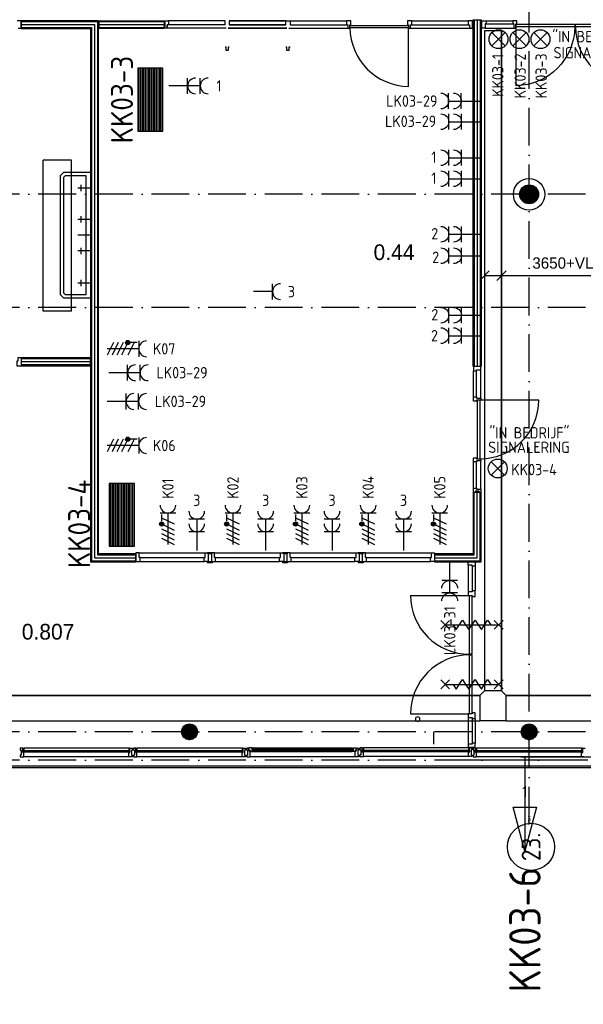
# Model space of a CAD drawing. Header units: millimetres. Extents: x -6587 to 112885, y 244 to 84344.
# Tile 34 of 47: x 57993 to 66955, y 37684 to 53347. Entities that reach past the tile are written whole.
import ezdxf
from ezdxf.enums import TextEntityAlignment as Align

# ---------------------------------------------------------------- set-up
doc = ezdxf.new("R2010")
doc.units = ezdxf.units.MM
doc.header["$LTSCALE"] = 100
doc.linetypes.add('B0801', pattern=[62.5, 31.25, -6.25, 6.25, -6.25, 6.25, -6.25])
doc.linetypes.add('DASHDOT', pattern=[9, 6, -1.5, 0, -1.5])
doc.layers.get('0').update_dxf_attribs({"linetype": 'CONTINUOUS'})
for name, color, linetype in [('AL$7----_STRAMIEN', 1, 'DASHDOT'), ('AL22----_BINNENWAND', 7, 'CONTINUOUS'), ('ALN-----_BLOCKNAAM', 2, 'CONTINUOUS'), ('BOUW', 8, 'CONTINUOUS'), ('EB6220--_ATTRIB', 2, 'CONTINUOUS'), ('EB62203-_ATTRIB', 2, 'CONTINUOUS'), ('EB62205-_ATTRIB', 2, 'CONTINUOUS'), ('EB62208-_ATTRIB', 2, 'CONTINUOUS'), ('EB63103-_ATTRIB', 2, 'CONTINUOUS'), ('EB6331--_ATTRIB', 2, 'CONTINUOUS'), ('EL6220--_KRACHT', 2, 'CONTINUOUS'), ('EL622005_KSTSCH', 6, 'B0801'), ('EL62203-_KRACHT-WCD230', 3, 'CONTINUOUS'), ('EL62205-_KRACHT-KAST', 3, 'CONTINUOUS'), ('EL62208-_KRACHT-WCD400', 3, 'CONTINUOUS'), ('EL63103-_LICHT-WCD230V', 3, 'CONTINUOUS'), ('EL6331--_BELET230V', 3, 'CONTINUOUS'), ('KABELGOOT', 8, 'CONTINUOUS')]:
    doc.layers.add(name, color=color, linetype=linetype)
doc.styles.add('1_8', font='iso', dxfattribs={"width": 0.7, "height": 1.8})
doc.styles.add('3_5', font='iso', dxfattribs={"height": 3.5})
doc.styles.add('BURO-018', font='BUROFONT.shx', dxfattribs={"height": 180})
doc.styles.add('BURO-025', font='BUROFONT.shx', dxfattribs={"height": 250})
doc.styles.add('NORATT', font='isocp.shx')
doc.styles.get("Standard").update_dxf_attribs({"font": 'iso.shx'})

# ---------------------------------------------------------------- blocks, each defined once
blk = doc.blocks.new('ES111261')
for p, q in [((-5, 1.75), (5, 1.75)), ((-5, 1.5), (5, 1.5)), ((-5, 1.25), (5, 1.25)), ((-5, 1), (5, 1)), ((-5, 0.75), (5, 0.75)), ((-5, 0.5), (5, 0.5)), ((-5, 0.25), (5, 0.25)), ((-5, 0), (5, 0)), ((-5, -0.25), (5, -0.25)), ((-5, -0.5), (5, -0.5)), ((-5, -0.75), (5, -0.75)), ((-5, -1), (5, -1)), ((-5, -1.25), (5, -1.25)), ((-5, -1.5), (5, -1.5)), ((-5, -1.75), (5, -1.75)), ((-5, -2), (5, -2))]:
    blk.add_line(p, q)
blk.add_lwpolyline([(-5, -2), (5, -2), (5, 2), (-5, 2)], close=True)
for tag, height, style, flags, p in [('GROEPI', 1.8, '1_8', 9, (0, 9.5)), ('GROEP', 1.8, '1_8', 8, (0, 7.5)), ('CODE', 3.5, '3_5', 8, (0, 4.5)), ('M_CODE', 1.8, '1_8', 9, (0, 0)), ('KAST', 1.8, '1_8', 9, (0, -3.5)), ('VERMOGEN', 1.8, '1_8', 9, (0, -5.5)), ('DOEL', 1.8, '1_8', 9, (0, -7.5)), ('VERMOGENI', 1.8, '1_8', 9, (0, -9.5)), ('DOELI', 1.8, '1_8', 9, (0, -11.5))]:
    blk.add_attdef(tag, text='', height=height, dxfattribs=dict(style=style, flags=flags)).set_placement(p, align=Align.MIDDLE_CENTER)
at = {"style": '1_8', "flags": 9}
blk.add_attdef('RUIMTE', text='', height=1.8, dxfattribs=at).set_placement((0, -9.5), align=Align.MIDDLE)
blk = doc.blocks.new('ES3W2A')
at = {"ltscale": 0.5}
for p, q in [((1.25, 2), (-1.25, 2)), ((0, 2), (0, -3)), ((1.25, 0), (-1.25, 0))]:
    blk.add_line(p, q, dxfattribs=at)
for centre in [(0, 3.25), (0, 1.25)]:
    blk.add_arc(centre, 1.25, 180, 0, dxfattribs=at)
at = {"ltscale": 0.5, "style": '1_8'}
for tag, flags, p in [('VERMOGEN', 9, (-2.5, 5)), ('GROEP', 8, (0, 5)), ('SCHAK', 8, (2.5, 5)), ('GELIJK', 9, (5, 5)), ('KAST', 9, (7, 5)), ('TAL', 8, (2.5, 5))]:
    blk.add_attdef(tag, text='', height=1.8, rotation=90, dxfattribs=dict(at, flags=flags)).set_placement(p, align=Align.MIDDLE_CENTER)
at = {"ltscale": 0.5, "style": '1_8', "width": 0.7, "flags": 8}
blk.add_attdef('DOEL', text='', height=1.8, rotation=90, dxfattribs=at).set_placement((-2.5, 5), align=Align.MIDDLE_LEFT)
at = {"ltscale": 0.5, "style": '1_8', "flags": 9}
blk.add_attdef('M_CODE', text='', height=1.8, dxfattribs=at).set_placement((0, 0), align=Align.MIDDLE_CENTER)
blk = doc.blocks.new('ES081001')
for p, q in [((1.06, -1.06), (-1.06, 1.06)), ((-1.06, -1.06), (1.06, 1.06))]:
    blk.add_line(p, q)
blk.add_circle((0, 0), 1.5)
at = {"color": 2, "style": '1_8', "flags": 8}
for tag, p in [('NUMMER', (0, 5.5)), ('CODE', (0, 3))]:
    blk.add_attdef(tag, text='', height=1.8, dxfattribs=at).set_placement(p, align=Align.MIDDLE)
at = {"style": '1_8', "flags": 8}
blk.add_attdef('M_CODE', text='', height=1.8, dxfattribs=at).set_placement((0, 0), align=Align.MIDDLE_CENTER)
blk = doc.blocks.new('ES2W4A')
at = {"color": 0, "ltscale": 0.5}
for p, q in [((-1.25, 2), (1.25, 2)), ((0, 2), (0, -3))]:
    blk.add_line(p, q, dxfattribs=at)
at = {"color": 0}
for p, q in [((-1.25, 2), (1.25, 2)), ((0, 2), (0, -3))]:
    blk.add_line(p, q, dxfattribs=at)
at = {"color": 1, "ltscale": 0.5}
for p, q in [((-1, 1.75), (-1, 0.75)), ((-1.2, -0.02), (-1.2, 0.52)), ((-1.07, -0.08), (-1.07, 0.58)), ((-1, 1.25), (1, 0.25)), ((-1, 0.25), (1, -0.75)), ((-0.93, -0.08), (-0.93, 0.58)), ((-0.8, -0.02), (-0.8, 0.52)), ((-1, -0.5), (1, -1.5)), ((-1, -1.25), (1, -2.25)), ((-1, -2), (1, -3))]:
    blk.add_line(p, q, dxfattribs=at)
at = {"color": 1}
for p, q in [((-1, 1.75), (-1, 0.75)), ((-1.2, -0.02), (-1.2, 0.52)), ((-1.07, -0.08), (-1.07, 0.58)), ((-1, 1.25), (1, 0.25)), ((-1, 0.25), (1, -0.75)), ((-0.93, -0.08), (-0.93, 0.58)), ((-0.8, -0.02), (-0.8, 0.52)), ((-1, -0.5), (1, -1.5)), ((-1, -1.25), (1, -2.25)), ((-1, -2), (1, -3))]:
    blk.add_line(p, q, dxfattribs=at)
at = {"color": 1, "ltscale": 0.5}
blk.add_circle((-1, 0.25), 0.333, dxfattribs=at)
at = {"color": 1}
blk.add_circle((-1, 0.25), 0.333, dxfattribs=at)
at = {"color": 0, "ltscale": 0.5}
blk.add_arc((0, 3.25), 1.25, 180, 0, dxfattribs=at)
at = {"color": 0}
blk.add_arc((0, 3.25), 1.25, 180, 0, dxfattribs=at)
at = {"ltscale": 0.5, "style": 'NORATT'}
for tag, flags, p in [('VERMOGEN', 9, (-3.75, 4.25)), ('GROEP', 8, (1.25, 4.25)), ('DOEL', 8, (-1.25, 4.25)), ('KAST', 9, (3.75, 4.25)), ('TAL', 8, (-3.75, 4.25))]:
    blk.add_attdef(tag, text='', height=1.8, rotation=90, dxfattribs=dict(at, flags=flags)).set_placement(p, align=Align.MIDDLE_LEFT)
at = {"style": '1_8'}
for tag, flags, p in [('VERMOGEN', 9, (-3.75, 4.25)), ('GROEP', 8, (1.25, 4.25)), ('DOEL', 8, (-1.25, 4.25)), ('KAST', 9, (3.75, 4.25)), ('TAL', 8, (-3.75, 4.25))]:
    blk.add_attdef(tag, text='', height=1.8, rotation=90, dxfattribs=dict(at, flags=flags)).set_placement(p, align=Align.MIDDLE_LEFT)
at = {"color": 0, "ltscale": 0.5, "style": 'NORATT', "width": 0.7, "flags": 8}
blk.add_attdef('SCHAK', text='', height=1.8, rotation=90, dxfattribs=at).set_placement((3.75, 4.25), align=Align.MIDDLE_LEFT)
at = {"color": 0, "style": '1_8', "width": 0.7, "flags": 8}
blk.add_attdef('SCHAK', text='', height=1.8, rotation=90, dxfattribs=at).set_placement((3.75, 4.25), align=Align.MIDDLE_LEFT)
at = {"ltscale": 0.5, "style": 'NORATT', "flags": 9}
blk.add_attdef('GELIJK', text='', height=1.8, rotation=90, dxfattribs=at).set_placement((5, 5), align=Align.MIDDLE_CENTER)
at = {"style": '1_8', "flags": 9}
blk.add_attdef('GELIJK', text='', height=1.8, rotation=90, dxfattribs=at).set_placement((5, 5), align=Align.MIDDLE_CENTER)
at = {"ltscale": 0.5, "style": 'NORATT', "flags": 9}
blk.add_attdef('M_CODE', text='', height=1.8, dxfattribs=at).set_placement((0, 0), align=Align.MIDDLE_CENTER)
at = {"style": '1_8', "flags": 9}
blk.add_attdef('M_CODE', text='', height=1.8, dxfattribs=at).set_placement((0, 0), align=Align.MIDDLE_CENTER)
blk = doc.blocks.new('ES3W1A')
for p, q in [((1.25, 0), (-1.25, 0)), ((0, 0), (0, -3))]:
    blk.add_line(p, q)
blk.add_arc((0, 1.25), 1.25, 180, 0)
at = {"style": '1_8'}
for tag, flags, p in [('VERMOGEN', 9, (-2.5, 3)), ('GROEP', 8, (0, 3)), ('SCHAK', 8, (2.5, 3)), ('GELIJK', 9, (5, 3)), ('TAL', 8, (2.5, 3)), ('KAST', 9, (7, 3))]:
    blk.add_attdef(tag, text='', height=1.8, rotation=90, dxfattribs=dict(at, flags=flags)).set_placement(p, align=Align.MIDDLE_CENTER)
at = {"style": '1_8', "width": 0.7, "flags": 8}
blk.add_attdef('DOEL', text='', height=1.8, rotation=90, dxfattribs=at).set_placement((-2.5, 3), align=Align.MIDDLE_LEFT)
at = {"style": '1_8', "flags": 9}
blk.add_attdef('M_CODE', text='', height=1.8, dxfattribs=at).set_placement((0, 0), align=Align.MIDDLE_CENTER)
blk = doc.blocks.new('1011')
at = {"layer": 'AL$7----_STRAMIEN', "color": 7, "linetype": 'Continuous'}
blk.add_circle((-750, 0), 750, dxfattribs=at)
at = {"layer": 'AL$7----_STRAMIEN', "color": 3, "linetype": 'Continuous'}
blk.add_attdef('STR-NAAM', text='', height=600, rotation=360, dxfattribs=at).set_placement((-750, 0), align=Align.MIDDLE)
at = {"layer": 'ALN-----_BLOCKNAAM', "linetype": 'Continuous'}
blk.add_text('1011', height=100, dxfattribs=at).set_placement((0, 0))
blk = doc.blocks.new('BU11467H01')
at = {"linetype": 'Continuous'}
blk.add_lwpolyline([(0, 114), (67, 114), (67, 67), (50, 67), (50, 0), (0, 0)], close=True, dxfattribs=at)
blk = doc.blocks.new('BU11467H02')
at = {"linetype": 'Continuous'}
blk.add_lwpolyline([(33.5, 114), (-33.5, 114), (-33.5, 67), (-16.5, 67), (-16.5, 0), (16.5, 0), (16.5, 67), (33.5, 67)], close=True, dxfattribs=at)

msp = doc.modelspace()

# ---------------------------------------------------------------- hatches: boundary and pattern name
at = {"layer": 'BOUW'}
h = msp.add_hatch(dxfattribs=at)
h.set_pattern_fill('GEWPBET', color=256, scale=100, angle=90, style=0)
h.set_pattern_definition([(90, (66093.015, 50568.749), (-20, 1e-15), [])])
edge = h.paths.add_edge_path()
edge.add_arc((66093, 50569), 150, 0, 360)

# ---------------------------------------------------------------- linework, layer by layer
at = {"layer": 'AL$7----_STRAMIEN', "color": 1}
for p, q in [((66093, 40543), (66093, 77759)), ((93993, 50569), (4198, 50569)), ((93993, 50569), (66604, 50569)), ((93993, 48769), (4198, 48769)), ((93993, 42019), (4580, 42019)), ((93993, 41569), (4198, 41569))]:
    msp.add_line(p, q, dxfattribs=at)
at = {"layer": 'AL22----_BINNENWAND', "color": 8, "linetype": 'Continuous'}
for p, q in [((58818, 51112), (58368, 51112)), ((58368, 48712), (58368, 51112)), ((58818, 48712), (58818, 51112)), ((58818, 48712), (58368, 48712))]:
    msp.add_line(p, q, dxfattribs=at)
at = {"layer": 'BOUW'}
for p, q in [((58017, 53326), (57950, 53326)), ((58017, 53212), (58017, 53326)), ((60290, 53326), (60357, 53326)), ((60290, 53304), (60290, 53326)), ((60306, 53304), (60290, 53304)), ((60306, 53237), (60306, 53304)), ((60340, 53263), (60340, 53212)), ((60357, 53263), (60340, 53263)), ((60340, 53212), (60340, 53263)), ((60357, 53326), (60357, 53263)), ((61258, 53326), (60357, 53326)), ((61258, 53263), (60357, 53263)), ((61258, 53263), (61258, 53326)), ((61325, 53326), (62225, 53326)), ((62225, 53326), (61325, 53326)), ((61325, 53326), (62225, 53326)), ((62225, 53326), (61325, 53326)), ((61325, 53326), (61325, 53263)), ((61325, 53263), (62225, 53263)), ((62225, 53263), (61325, 53263)), ((62225, 53326), (62292, 53326)), ((62225, 53263), (62225, 53326)), ((62292, 53326), (63192, 53326)), ((62292, 53326), (62292, 53263)), ((62292, 53263), (63192, 53263)), ((63192, 53326), (63192, 53263)), ((63259, 53326), (63192, 53326)), ((63192, 53263), (63209, 53263)), ((63209, 53263), (63209, 53212)), ((63242, 53263), (63259, 53263)), ((63242, 53212), (63242, 53263)), ((63244, 53257), (64174, 53257)), ((63244, 53216), (63244, 53257)), ((63259, 53263), (63259, 53326)), ((64159, 53326), (64159, 53263)), ((64226, 53326), (64159, 53326)), ((64159, 53263), (64176, 53263)), ((64174, 53257), (64174, 53216)), ((64176, 53263), (64176, 53212)), ((64209, 53263), (64226, 53263)), ((64209, 53212), (64209, 53263)), ((64226, 53263), (64226, 53326)), ((64226, 53326), (65126, 53326)), ((64226, 53263), (65126, 53263)), ((65410, 53326), (65833, 53326)), ((65410, 53279), (65833, 53279)), ((57967, 53212), (58017, 53212)), ((60290, 53237), (60306, 53237)), ((60290, 53212), (60290, 53237)), ((60340, 53212), (60290, 53212)), ((61275, 53212), (60340, 53212)), ((61308, 53212), (62242, 53212)), ((62242, 53212), (61308, 53212)), ((62275, 53212), (63209, 53212)), ((63209, 53212), (63242, 53212)), ((64174, 53216), (63244, 53216)), ((64174, 52286), (64174, 53216)), ((64176, 53212), (64209, 53212)), ((64209, 53212), (65143, 53212)), ((65393, 53212), (65850, 53212)), ((61275, 52909), (61258, 52909)), ((61275, 52858), (61275, 52909)), ((61308, 52858), (61275, 52858)), ((61308, 52909), (61308, 52858)), ((61325, 52909), (61308, 52909)), ((62242, 52909), (62225, 52909)), ((62242, 52858), (62242, 52909)), ((62275, 52858), (62242, 52858)), ((62275, 52909), (62275, 52858)), ((62292, 52909), (62275, 52909)), ((65325, 47329), (65325, 47779)), ((65211, 47346), (65211, 47762)), ((65258, 47346), (65258, 47762)), ((65211, 45895), (65211, 46312)), ((65258, 45895), (65258, 46312)), ((65325, 45878), (65325, 46329)), ((60941, 44868), (60991, 44868)), ((60941, 44792), (60941, 44868)), ((60991, 44868), (60991, 44729)), ((61091, 44868), (61041, 44868)), ((61041, 44868), (61041, 44729)), ((61091, 44868), (62141, 44868)), ((61091, 44792), (61091, 44868)), ((62141, 44868), (62191, 44868)), ((62141, 44792), (62141, 44868)), ((62191, 44868), (62191, 44729)), ((60924, 44792), (60941, 44792)), ((60924, 44729), (60924, 44792)), ((60991, 44729), (60924, 44729)), ((61041, 44729), (61108, 44729)), ((61108, 44792), (61091, 44792)), ((61108, 44792), (62124, 44792)), ((61108, 44729), (61108, 44792)), ((61108, 44729), (62124, 44729)), ((62124, 44792), (62141, 44792)), ((62124, 44729), (62124, 44792)), ((62191, 44729), (62124, 44729)), ((64209, 44187), (65143, 44187)), ((65143, 42306), (65143, 43241)), ((65143, 43241), (65184, 43241)), ((65184, 43241), (65184, 42306)), ((64209, 42307), (65143, 42307)), ((65123, 42304), (65123, 42248)), ((65190, 42304), (65123, 42304)), ((65184, 42306), (65143, 42306)), ((65190, 42321), (65190, 42304)), ((65237, 42321), (65190, 42321)), ((65237, 42231), (65237, 42321)), ((60646, 42134), (60740, 42134)), ((65123, 42248), (65123, 41822)), ((65123, 42248), (65190, 42248)), ((65190, 42248), (65190, 42231)), ((65190, 42231), (65190, 41839)), ((65190, 42231), (65237, 42231)), ((65237, 42231), (65237, 41839)), ((66046, 42134), (66140, 42134)), ((60568, 42014), (60818, 42014)), ((60569, 42034), (60817, 42034)), ((60570, 41994), (60815, 41994)), ((60573, 42054), (60813, 42054)), ((60581, 42074), (60805, 42074)), ((60593, 42094), (60792, 42094)), ((60612, 42114), (60773, 42114)), ((64579, 41820), (64579, 42020)), ((65968, 42014), (66218, 42014)), ((65969, 42034), (66217, 42034)), ((65970, 41994), (66215, 41994)), ((65973, 42054), (66213, 42054)), ((65981, 42074), (66205, 42074)), ((65993, 42094), (66192, 42094)), ((66012, 42114), (66173, 42114)), ((60576, 41974), (60810, 41974)), ((60586, 41954), (60800, 41954)), ((60601, 41934), (60785, 41934)), ((60624, 41914), (60762, 41914)), ((60680, 41894), (60706, 41894)), ((65976, 41974), (66210, 41974)), ((65986, 41954), (66200, 41954)), ((66001, 41934), (66185, 41934)), ((66024, 41914), (66162, 41914)), ((66080, 41894), (66106, 41894)), ((58002, 41759), (58002, 41753)), ((58041, 41759), (58002, 41759)), ((58002, 41753), (58002, 41739)), ((58002, 41739), (58002, 41729)), ((58002, 41739), (58002, 41739)), ((58002, 41729), (58016, 41729)), ((58016, 41729), (58016, 41649)), ((58041, 41692), (58041, 41759)), ((58041, 41754), (58046, 41754)), ((58041, 41722), (58041, 41754)), ((58058, 41722), (58041, 41722)), ((58058, 41692), (58041, 41692)), ((58043, 41720), (59743, 41720)), ((58043, 41694), (58043, 41720)), ((59743, 41694), (58043, 41694)), ((58046, 41759), (58058, 41759)), ((58046, 41754), (58046, 41759)), ((59728, 41759), (58058, 41759)), ((58058, 41759), (58058, 41722)), ((58058, 41639), (58058, 41692)), ((59728, 41759), (59728, 41722)), ((59740, 41759), (59728, 41759)), ((59728, 41722), (59745, 41722)), ((59728, 41692), (59745, 41692)), ((59728, 41639), (59728, 41692)), ((59740, 41754), (59740, 41759)), ((59745, 41754), (59740, 41754)), ((59743, 41720), (59743, 41694)), ((59745, 41692), (59745, 41759)), ((59745, 41759), (59784, 41759)), ((59745, 41722), (59745, 41754)), ((59770, 41729), (59770, 41649)), ((59784, 41729), (59770, 41729)), ((59784, 41759), (59784, 41753)), ((59784, 41753), (59784, 41739)), ((59784, 41739), (59784, 41729)), ((59784, 41739), (59784, 41739)), ((59802, 41759), (59802, 41753)), ((59841, 41759), (59802, 41759)), ((59802, 41753), (59802, 41739)), ((59802, 41739), (59802, 41729)), ((59802, 41739), (59802, 41739)), ((59802, 41729), (59816, 41729)), ((59816, 41729), (59816, 41649)), ((59841, 41692), (59841, 41759)), ((59841, 41754), (59846, 41754)), ((59841, 41722), (59841, 41754)), ((59858, 41722), (59841, 41722)), ((59858, 41692), (59841, 41692)), ((59843, 41720), (61543, 41720)), ((59843, 41694), (59843, 41720)), ((61543, 41694), (59843, 41694)), ((59846, 41759), (59858, 41759)), ((59846, 41754), (59846, 41759)), ((61528, 41759), (59858, 41759)), ((59858, 41759), (59858, 41722)), ((59858, 41639), (59858, 41692)), ((61528, 41759), (61528, 41722)), ((61540, 41759), (61528, 41759)), ((61528, 41722), (61545, 41722)), ((61528, 41692), (61545, 41692)), ((61528, 41639), (61528, 41692)), ((61540, 41754), (61540, 41759)), ((61545, 41754), (61540, 41754)), ((61543, 41720), (61543, 41694)), ((61545, 41692), (61545, 41759)), ((61545, 41759), (61584, 41759)), ((61545, 41722), (61545, 41754)), ((61570, 41729), (61570, 41649)), ((61584, 41729), (61570, 41729)), ((61584, 41759), (61584, 41753)), ((61584, 41753), (61584, 41739)), ((61584, 41739), (61584, 41729)), ((61584, 41739), (61584, 41739)), ((61635, 41759), (61602, 41759)), ((61602, 41759), (61602, 41729)), ((61602, 41729), (61616, 41729)), ((61616, 41729), (61616, 41649)), ((61635, 41723), (61635, 41759)), ((61649, 41723), (61635, 41723)), ((61638, 41758), (61638, 41728)), ((61645, 41758), (61638, 41758)), ((61638, 41728), (61661, 41728)), ((61648, 41762), (61645, 41758)), ((61690, 41762), (61648, 41762)), ((61649, 41708), (61649, 41723)), ((61658, 41708), (61649, 41708)), ((61653, 41723), (61653, 41708)), ((61661, 41723), (61653, 41723)), ((61653, 41708), (61658, 41708)), ((61658, 41708), (61705, 41708)), ((61658, 41620), (61658, 41708)), ((61661, 41728), (61661, 41723)), ((61690, 41721), (61690, 41762)), ((61707, 41760), (61690, 41760)), ((61690, 41760), (61690, 41746)), ((61690, 41746), (61707, 41746)), ((61707, 41721), (61690, 41721)), ((61692, 41744), (63294, 41744)), ((61692, 41723), (61692, 41744)), ((63294, 41723), (61692, 41723)), ((61705, 41762), (63281, 41762)), ((61705, 41708), (61707, 41721)), ((61705, 41708), (63281, 41708)), ((61707, 41746), (61707, 41760)), ((62369, 41746), (62369, 41760)), ((62369, 41760), (62386, 41760)), ((62386, 41746), (62369, 41746)), ((62371, 41708), (62369, 41721)), ((62369, 41721), (62386, 41721)), ((62384, 41744), (62384, 41723)), ((62386, 41721), (62386, 41762)), ((62386, 41760), (62386, 41746)), ((63279, 41760), (63296, 41760)), ((63279, 41746), (63279, 41760)), ((63296, 41746), (63279, 41746)), ((63279, 41721), (63296, 41721)), ((63281, 41708), (63279, 41721)), ((63328, 41708), (63281, 41708)), ((63294, 41744), (63294, 41723)), ((63296, 41762), (63338, 41762)), ((63296, 41721), (63296, 41762)), ((63296, 41760), (63296, 41746)), ((63325, 41728), (63325, 41723)), ((63348, 41728), (63325, 41728)), ((63325, 41723), (63333, 41723)), ((63333, 41708), (63328, 41708)), ((63328, 41708), (63337, 41708)), ((63328, 41620), (63328, 41708)), ((63333, 41723), (63333, 41708)), ((63337, 41723), (63351, 41723)), ((63337, 41708), (63337, 41723)), ((63338, 41762), (63341, 41758)), ((63341, 41758), (63348, 41758)), ((63348, 41758), (63348, 41728)), ((63351, 41759), (63384, 41759)), ((63351, 41723), (63351, 41759)), ((63370, 41729), (63370, 41649)), ((63384, 41729), (63370, 41729)), ((63384, 41759), (63384, 41729)), ((63402, 41764), (63402, 41758)), ((63441, 41764), (63402, 41764)), ((63402, 41758), (63402, 41744)), ((63402, 41744), (63402, 41734)), ((63402, 41744), (63402, 41744)), ((63402, 41734), (63416, 41734)), ((63416, 41734), (63416, 41654)), ((63441, 41697), (63441, 41764)), ((63441, 41759), (63446, 41759)), ((63441, 41727), (63441, 41759)), ((63458, 41727), (63441, 41727)), ((63458, 41697), (63441, 41697)), ((63443, 41725), (65143, 41725)), ((63443, 41699), (63443, 41725)), ((65143, 41699), (63443, 41699)), ((63446, 41764), (63458, 41764)), ((63446, 41759), (63446, 41764)), ((65128, 41764), (63458, 41764)), ((63458, 41764), (63458, 41727)), ((63458, 41644), (63458, 41697)), ((65128, 41764), (65128, 41727)), ((65140, 41764), (65128, 41764)), ((65128, 41727), (65145, 41727)), ((65128, 41697), (65145, 41697)), ((65128, 41644), (65128, 41697)), ((65140, 41759), (65140, 41764)), ((65145, 41759), (65140, 41759)), ((65143, 41725), (65143, 41699)), ((65145, 41697), (65145, 41764)), ((65145, 41764), (65184, 41764)), ((65145, 41727), (65145, 41759)), ((65170, 41734), (65170, 41654)), ((65184, 41734), (65170, 41734)), ((65184, 41764), (65184, 41758)), ((65184, 41758), (65184, 41744)), ((65184, 41744), (65184, 41734)), ((65184, 41744), (65184, 41744)), ((65202, 41759), (65202, 41753)), ((65241, 41759), (65202, 41759)), ((65202, 41753), (65202, 41739)), ((65202, 41739), (65202, 41729)), ((65202, 41739), (65202, 41739)), ((65202, 41729), (65216, 41729)), ((65216, 41729), (65216, 41649)), ((65241, 41692), (65241, 41759)), ((65241, 41754), (65246, 41754)), ((65241, 41722), (65241, 41754)), ((65258, 41722), (65241, 41722)), ((65258, 41692), (65241, 41692)), ((65243, 41720), (66943, 41720)), ((65243, 41694), (65243, 41720)), ((66943, 41694), (65243, 41694)), ((65246, 41759), (65258, 41759)), ((65246, 41754), (65246, 41759)), ((66928, 41759), (65258, 41759)), ((65258, 41759), (65258, 41722)), ((65258, 41639), (65258, 41692)), ((66928, 41759), (66928, 41722)), ((66940, 41759), (66928, 41759)), ((66928, 41722), (66945, 41722)), ((66928, 41692), (66945, 41692)), ((66928, 41639), (66928, 41692)), ((66940, 41754), (66940, 41759)), ((66945, 41754), (66940, 41754)), ((66943, 41720), (66943, 41694)), ((66945, 41692), (66945, 41759)), ((66945, 41759), (66984, 41759)), ((66945, 41722), (66945, 41754)), ((58002, 41649), (58002, 41640)), ((58016, 41649), (58002, 41649)), ((58002, 41640), (58002, 41626)), ((58002, 41640), (58002, 41640)), ((58002, 41626), (58002, 41620)), ((58002, 41620), (58021, 41620)), ((58021, 41620), (58058, 41620)), ((58058, 41631), (58058, 41639)), ((58058, 41627), (58058, 41631)), ((58058, 41620), (58058, 41627)), ((59728, 41620), (58058, 41620)), ((59728, 41631), (59728, 41639)), ((59728, 41627), (59728, 41631)), ((59728, 41620), (59728, 41627)), ((59765, 41620), (59728, 41620)), ((59784, 41620), (59765, 41620)), ((59770, 41649), (59784, 41649)), ((59784, 41649), (59784, 41639)), ((59784, 41639), (59784, 41626)), ((59784, 41639), (59784, 41639)), ((59784, 41626), (59784, 41620)), ((59802, 41649), (59802, 41640)), ((59816, 41649), (59802, 41649)), ((59802, 41640), (59802, 41626)), ((59802, 41640), (59802, 41640)), ((59802, 41626), (59802, 41620)), ((59802, 41620), (59821, 41620)), ((59821, 41620), (59858, 41620)), ((59858, 41631), (59858, 41639)), ((59858, 41627), (59858, 41631)), ((59858, 41620), (59858, 41627)), ((61528, 41620), (59858, 41620)), ((61528, 41631), (61528, 41639)), ((61528, 41627), (61528, 41631)), ((61528, 41620), (61528, 41627)), ((61565, 41620), (61528, 41620)), ((61584, 41620), (61565, 41620)), ((61570, 41649), (61584, 41649)), ((61584, 41649), (61584, 41639)), ((61584, 41639), (61584, 41626)), ((61584, 41639), (61584, 41639)), ((61584, 41626), (61584, 41620)), ((61602, 41649), (61602, 41620)), ((61616, 41649), (61602, 41649)), ((61602, 41620), (61658, 41620)), ((63328, 41620), (61658, 41620)), ((63384, 41620), (63328, 41620)), ((63370, 41649), (63384, 41649)), ((63384, 41649), (63384, 41620)), ((63402, 41654), (63402, 41645)), ((63416, 41654), (63402, 41654)), ((63402, 41645), (63402, 41631)), ((63402, 41645), (63402, 41645)), ((63402, 41631), (63402, 41625)), ((63402, 41625), (63421, 41625)), ((63421, 41625), (63458, 41625)), ((63458, 41636), (63458, 41644)), ((63458, 41632), (63458, 41636)), ((63458, 41625), (63458, 41632)), ((65128, 41625), (63458, 41625)), ((65128, 41636), (65128, 41644)), ((65128, 41632), (65128, 41636)), ((65128, 41625), (65128, 41632)), ((65165, 41625), (65128, 41625)), ((67029, 41569), (65152, 41569)), ((65184, 41625), (65165, 41625)), ((65170, 41654), (65184, 41654)), ((65184, 41654), (65184, 41644)), ((65184, 41644), (65184, 41631)), ((65184, 41644), (65184, 41644)), ((65184, 41631), (65184, 41625)), ((65202, 41649), (65202, 41640)), ((65216, 41649), (65202, 41649)), ((65202, 41640), (65202, 41626)), ((65202, 41640), (65202, 41640)), ((65202, 41626), (65202, 41620)), ((65202, 41620), (65221, 41620)), ((65221, 41620), (65258, 41620)), ((65258, 41631), (65258, 41639)), ((65258, 41627), (65258, 41631)), ((65258, 41620), (65258, 41627)), ((66928, 41620), (65258, 41620)), ((66928, 41631), (66928, 41639)), ((66928, 41627), (66928, 41631)), ((66928, 41620), (66928, 41627)), ((66965, 41620), (66928, 41620)), ((49353, 41479), (67573, 41479))]:
    msp.add_line(p, q, dxfattribs=at)
for points in [[(58017, 53206), (59119, 53206), (59119, 44723), (59841, 44723), (59841, 44848), (59244, 44848), (59244, 53331), (58017, 53331)], [(59257, 53331), (60290, 53331), (60290, 53206), (59257, 53206)], [(65330, 53344), (65330, 47829), (65205, 47829), (65205, 53344)], [(65885, 53232), (65885, 53273), (66819, 53273), (66819, 53232)], [(66831, 53232), (66831, 53273), (67766, 53273), (67766, 53232)], [(59119, 47966), (58017, 47966), (58017, 47841), (59119, 47841)], [(64591, 44724), (65330, 44724), (65330, 45828), (65205, 45828), (65205, 44849), (64591, 44849)], [(65237, 44172), (65237, 44262), (65190, 44262), (65190, 44245), (65123, 44245), (65123, 44189), (65190, 44189), (65190, 44172)], [(65143, 44187), (65184, 44187), (65184, 43253), (65143, 43253)], [(65237, 41772), (65237, 41839), (65190, 41839), (65190, 41822), (65123, 41822), (65123, 41772)]]:
    msp.add_lwpolyline(points, close=True, dxfattribs=at)
for points in [[(58017, 53316), (59229, 53316), (59229, 44833), (59841, 44833)], [(58017, 53269), (59182, 53269), (59182, 44786), (59841, 44786)], [(59257, 53316), (60290, 53316)], [(59257, 53269), (60290, 53269)], [(65193, 53212), (65193, 53326), (65126, 53326), (65126, 53263), (65143, 53263), (65143, 53212), (65193, 53212)], [(65220, 53344), (65220, 47829)], [(65268, 53344), (65268, 47829)], [(65315, 53344), (65315, 47829)], [(65343, 53212), (65343, 53326), (65410, 53326), (65410, 53279), (65393, 53279), (65393, 53212), (65343, 53212)], [(58017, 53221), (59134, 53221), (59134, 44738), (59841, 44738)], [(59257, 53221), (60290, 53221)], [(59119, 48919), (58819, 48919), (58694, 48919), (58644, 48969), (58644, 50869), (58694, 50919), (58819, 50919), (59119, 50919), (59119, 48919)], [(59044, 48969), (58819, 48969), (58719, 48969), (58694, 48994), (58694, 50844), (58719, 50869), (58819, 50869), (59044, 50869), (59044, 48969)], [(59119, 50669), (58919, 50669)], [(58969, 50619), (58969, 50719)], [(59119, 50169), (58919, 50169)], [(58969, 50119), (58969, 50219)], [(59119, 49919), (58919, 49919)], [(59119, 49669), (58919, 49669)], [(58969, 49619), (58969, 49719)], [(58969, 49106), (58969, 49206)], [(59119, 49156), (58919, 49156)], [(58017, 47973), (58017, 47834), (57950, 47834), (57950, 47922), (57967, 47922), (57967, 47973), (58017, 47973)], [(59119, 47951), (58017, 47951)], [(59119, 47904), (58017, 47904)], [(59119, 47856), (58017, 47856)], [(65325, 47779), (65325, 47829), (65274, 47829), (65274, 47829), (65211, 47829), (65211, 47762), (65258, 47762), (65258, 47779), (65325, 47779), (65325, 47829)], [(65274, 46362), (65274, 47296)], [(66248, 47296), (65314, 47296)], [(65314, 46362), (65314, 47296)], [(65234, 45828), (65211, 45828), (65211, 45895), (65258, 45895), (65258, 45878), (65325, 45878), (65325, 45828), (65301, 45828), (65301, 45845), (65234, 45845), (65234, 45828), (65211, 45828)], [(64591, 44786), (65268, 44786), (65268, 45828)], [(64591, 44739), (65315, 44739), (65315, 45828)], [(64591, 44834), (65220, 44834), (65220, 45828)], [(59838, 44846), (59257, 44846)], [(59841, 44868), (59841, 44729), (59908, 44729), (59908, 44792), (59891, 44792), (59891, 44868), (59841, 44868)], [(59891, 44868), (60941, 44868)], [(61041, 44848), (61053, 44848), (61053, 44866), (60991, 44866), (60978, 44866), (60978, 44848)], [(61041, 44843), (61041, 44848), (60991, 44848), (60991, 44843)], [(62241, 44848), (62253, 44848), (62253, 44866), (62191, 44866), (62178, 44866), (62178, 44848)], [(62241, 44843), (62241, 44848), (62191, 44848), (62191, 44843)], [(62241, 44868), (62241, 44729), (62308, 44729), (62308, 44792), (62291, 44792), (62291, 44868), (62241, 44868)], [(62291, 44868), (63341, 44868)], [(63391, 44868), (63391, 44729), (63324, 44729), (63324, 44792), (63341, 44792), (63341, 44868), (63391, 44868)], [(63441, 44848), (63453, 44848), (63453, 44866), (63391, 44866), (63378, 44866), (63378, 44848)], [(63441, 44843), (63441, 44848), (63391, 44848), (63391, 44843)], [(63441, 44868), (63441, 44729), (63508, 44729), (63508, 44792), (63491, 44792), (63491, 44868), (63441, 44868)], [(63491, 44868), (64541, 44868)], [(64591, 44868), (64591, 44729), (64524, 44729), (64524, 44792), (64541, 44792), (64541, 44868), (64591, 44868)], [(59838, 44726), (59257, 44726)], [(59908, 44792), (60924, 44792)], [(59908, 44729), (60924, 44729)], [(61041, 44723), (61053, 44723), (61053, 44705), (60991, 44705), (60978, 44705), (60978, 44723)], [(61041, 44729), (61041, 44723), (60991, 44723), (60991, 44729)], [(62241, 44723), (62253, 44723), (62253, 44705), (62191, 44705), (62178, 44705), (62178, 44723)], [(62241, 44729), (62241, 44723), (62191, 44723), (62191, 44729)], [(62308, 44792), (63324, 44792)], [(62308, 44729), (63324, 44729)], [(63441, 44723), (63453, 44723), (63453, 44705), (63391, 44705), (63378, 44705), (63378, 44723)], [(63441, 44729), (63441, 44723), (63391, 44723), (63391, 44729)], [(63508, 44792), (64524, 44792)], [(63508, 44729), (64524, 44729)], [(65123, 44672), (65123, 44245)], [(65190, 44655), (65190, 44262)], [(65237, 44655), (65237, 44262)], [(64689, 43790), (64829, 43650)], [(64689, 43650), (64829, 43790)], [(64759, 43720), (65609, 43720)], [(64884, 43720), (64934, 43645), (65034, 43795), (65084, 43720)], [(65084, 43720), (65134, 43645), (65234, 43795), (65284, 43720)], [(65284, 43720), (65334, 43645), (65434, 43795), (65484, 43720)], [(65539, 43790), (65679, 43650)], [(65539, 43650), (65679, 43790)], [(64689, 42844), (64829, 42704)], [(64689, 42704), (64829, 42844)], [(64759, 42774), (65609, 42774)], [(64884, 42774), (64934, 42699), (65034, 42849), (65084, 42774)], [(65084, 42774), (65134, 42699), (65234, 42849), (65284, 42774)], [(65284, 42774), (65334, 42699), (65434, 42849), (65484, 42774)], [(65539, 42844), (65679, 42704)], [(65539, 42704), (65679, 42844)], [(49353, 41620), (49353, 41449), (67823, 41449)]]:
    msp.add_lwpolyline(points, dxfattribs=at)
for points in [[(66819, 53232, -0.408724), (65885, 52297), (65885, 53232)], [(66831, 53232, 0.408724), (67766, 52297), (67766, 53232)]]:
    msp.add_lwpolyline(points, format="xyb", dxfattribs=at)
for centre, radius in [((66093, 50569), 250), ((66093, 50569), 150), ((60693, 42019), 125), ((66093, 42019), 125)]:
    msp.add_circle(centre, radius, dxfattribs=at)
for centre, radius, start, end in [((64183, 53225), 939, 180.538, 269.462), ((65314, 47296), 934, 270, 0), ((65143, 44187), 934, 180, 270), ((65143, 42307), 934, 90, 180), ((64320, 42220), 36, 0, 180), ((64320, 42220), 36, 180, 0)]:
    msp.add_arc(centre, radius, start, end, dxfattribs=at)
at = {"layer": 'EL6220--_KRACHT', "ltscale": 0.5}
msp.add_line((66026, 41619), (66026, 40119), dxfattribs=at)
at = {"layer": 'EL6220--_KRACHT'}
msp.add_lwpolyline([(66212, 40819), (66026, 40119), (65839, 40819)], close=True, dxfattribs=at)
at = {"layer": 'EL622005_KSTSCH', "ltscale": 0.5}
msp.add_line((65963, 41619), (86143, 41619), dxfattribs=at)
at = {"layer": 'KABELGOOT', "color": 8}
for p, q in [((65385, 53167, 3650), (65385, 42670, 3650)), ((65385, 53167, 3710), (65385, 42670, 3710)), ((65655, 53167, 3650), (65385, 53167, 3650)), ((65385, 53167, 3650), (65385, 53107, 3650)), ((65655, 42670, 3710), (65655, 53167, 3710)), ((65655, 53167, 3650), (65655, 42670, 3650)), ((65655, 53107, 3650), (65655, 53167, 3650)), ((65310, 49200), (65460, 49350)), ((65580, 49200), (65730, 49350)), ((65385, 49275), (65887, 49275)), ((65887, 49275), (67262, 49275)), ((65655, 42670, 3650), (65385, 42670, 3650)), ((65310, 42595, 3710), (49947, 42595, 3710)), ((49947, 42595, 3650), (65310, 42595, 3650)), ((65310, 42595, 3650), (65310, 42195, 3650)), ((71230, 42595, 3710), (65730, 42595, 3710)), ((65730, 42595, 3650), (71230, 42595, 3650)), ((65730, 42195, 3650), (65730, 42595, 3650)), ((49597, 42195, 3710), (65310, 42195, 3710)), ((49947, 42195, 3650), (65310, 42195, 3650)), ((65730, 42195, 3650), (71230, 42195, 3650)), ((65730, 42195, 3710), (71230, 42195, 3710))]:
    msp.add_line(p, q, dxfattribs=at)
at = {"layer": 'KABELGOOT', "color": 8, "elevation": 3650}
for points in [[(65310, 42595), (65310, 42595), (65385, 42670), (65385, 42670)], [(65655, 42670), (65655, 42670), (65730, 42595), (65730, 42595)], [(65730, 42195), (65520, 42195), (65520, 42195), (65310, 42195)]]:
    msp.add_lwpolyline(points, dxfattribs=at)

# ---------------------------------------------------------------- block references
at = {"layer": 'BOUW'}
msp.add_blockref('BU11467H02', (65866, 53212), dxfattribs=at)
at = {"layer": 'BOUW', "xscale": -1, "rotation": 90}
for p in [(65325, 47312), (65325, 46345)]:
    msp.add_blockref('BU11467H02', p, dxfattribs=at)
at = {"layer": 'BOUW', "rotation": 270}
msp.add_blockref('BU11467H01', (65123, 44722), dxfattribs=at)
at = {"layer": 'BOUW', "xscale": 0.5, "yscale": 0.5, "zscale": 0.5, "rotation": 90}
msp.add_blockref('1011', (66124, 40564), dxfattribs=at).add_auto_attribs({'STR-NAAM': '23.'})
at = {"layer": 'EL62203-_KRACHT-WCD230'}
ref = msp.add_blockref('ES3W2A', (60663, 52293, 1050), dxfattribs=dict(at, xscale=100, yscale=100, zscale=100, rotation=270))
ref.add_attrib('GROEP', '1', dxfattribs={"layer": 'EB62203-_ATTRIB', "color": 1, "height": 180, "style": '1_8', "flags": 8}).set_placement((61122, 52295, 1050), align=Align.MIDDLE_LEFT)
ref = msp.add_blockref('ES3W2A', (65014, 52053, 1050), dxfattribs=dict(at, xscale=-100, yscale=100, zscale=100, rotation=90))
ref.add_attrib('GROEP', 'LK03-29', dxfattribs={"layer": 'EB62203-_ATTRIB', "color": 1, "height": 180, "style": '1_8', "flags": 8}).set_placement((63821, 52053, 1050), align=Align.MIDDLE_LEFT)
ref = msp.add_blockref('ES3W2A', (65016, 51724), dxfattribs=dict(at, xscale=-100, yscale=100, zscale=100, rotation=90))
ref.add_attrib('GROEP', 'LK03-29', dxfattribs={"layer": 'EB62203-_ATTRIB', "color": 1, "height": 180, "style": '1_8', "flags": 8}).set_placement((63802, 51730), align=Align.MIDDLE_LEFT)
ref = msp.add_blockref('ES3W2A', (65016, 51151), dxfattribs=dict(at, xscale=-100, yscale=100, zscale=100, rotation=90))
ref.add_attrib('GROEP', '1', dxfattribs={"layer": 'EB62203-_ATTRIB', "color": 1, "height": 180, "style": '1_8', "flags": 8}).set_placement((64538, 51160), align=Align.MIDDLE_LEFT)
ref = msp.add_blockref('ES3W2A', (65016, 50817), dxfattribs=dict(at, xscale=-100, yscale=100, zscale=100, rotation=90))
ref.add_attrib('GROEP', '1', dxfattribs={"layer": 'EB62203-_ATTRIB', "color": 1, "height": 180, "style": '1_8', "flags": 8}).set_placement((64538, 50826), align=Align.MIDDLE_LEFT)
ref = msp.add_blockref('ES3W2A', (65016, 49934), dxfattribs=dict(at, xscale=-100, yscale=100, zscale=100, rotation=90))
ref.add_attrib('GROEP', '2', dxfattribs={"layer": 'EB62203-_ATTRIB', "color": 1, "height": 180, "style": '1_8', "flags": 8}).set_placement((64538, 49943), align=Align.MIDDLE_LEFT)
ref = msp.add_blockref('ES3W2A', (65016, 49591), dxfattribs=dict(at, xscale=-100, yscale=100, zscale=100, rotation=90))
ref.add_attrib('GROEP', '2', dxfattribs={"layer": 'EB62203-_ATTRIB', "color": 1, "height": 180, "style": '1_8', "flags": 8}).set_placement((64552, 49567), align=Align.MIDDLE_LEFT)
ref = msp.add_blockref('ES3W2A', (65016, 48646), dxfattribs=dict(at, xscale=-100, yscale=100, zscale=100, rotation=90))
ref.add_attrib('GROEP', '2', dxfattribs={"layer": 'EB62203-_ATTRIB', "color": 1, "height": 180, "style": '1_8', "flags": 8}).set_placement((64538, 48655), align=Align.MIDDLE_LEFT)
ref = msp.add_blockref('ES3W2A', (65016, 48320, 1050), dxfattribs=dict(at, xscale=-100, yscale=100, zscale=100, rotation=90))
ref.add_attrib('GROEP', '2', dxfattribs={"layer": 'EB62203-_ATTRIB', "color": 1, "height": 180, "style": '1_8', "flags": 8}).set_placement((64534, 48321, 1050), align=Align.MIDDLE_LEFT)
ref = msp.add_blockref('ES3W2A', (59708, 47730, 1050), dxfattribs=dict(at, xscale=100, yscale=100, zscale=100, rotation=270))
ref.add_attrib('GROEP', 'LK03-29', dxfattribs={"layer": 'EB62203-_ATTRIB', "color": 1, "height": 180, "style": '1_8', "flags": 8}).set_placement((60167, 47732, 1050), align=Align.MIDDLE_LEFT)
ref = msp.add_blockref('ES3W2A', (59684, 47273, 1050), dxfattribs=dict(at, xscale=100, yscale=100, zscale=100, rotation=270))
ref.add_attrib('GROEP', 'LK03-29', dxfattribs={"layer": 'EB62203-_ATTRIB', "color": 1, "height": 180, "style": '1_8', "flags": 8}).set_placement((60143, 47275, 1050), align=Align.MIDDLE_LEFT)
ref = msp.add_blockref('ES3W2A', (64830, 44427, 1050), dxfattribs=dict(at, xscale=-100, yscale=100, zscale=100, rotation=180))
ref.add_attrib('GROEP', 'LK03-31', dxfattribs={"layer": 'EB62203-_ATTRIB', "color": 1, "height": 180, "rotation": 90, "style": '1_8', "flags": 8}).set_placement((64832, 43239, 1050), align=Align.MIDDLE_LEFT)
at = {"layer": 'EL62205-_KRACHT-KAST'}
ref = msp.add_blockref('ES111261', (60069, 52076), dxfattribs=dict(at, xscale=100, yscale=100, zscale=100, rotation=90))
ref.add_attrib('CODE', 'KK03-3', dxfattribs={"layer": 'EB62205-_ATTRIB', "color": 3, "height": 350, "rotation": 90, "style": '3_5', "flags": 8}).set_placement((59619, 52076), align=Align.MIDDLE_CENTER)
ref = msp.add_blockref('ES111261', (59616, 45470), dxfattribs=dict(at, xscale=100, yscale=100, zscale=100, rotation=90))
ref.add_attrib('CODE', 'KK03-4', dxfattribs={"layer": 'EB62205-_ATTRIB', "color": 3, "height": 350, "rotation": 90, "style": '3_5', "flags": 8}).set_placement((58938, 45326), align=Align.MIDDLE_CENTER)
at = {"layer": 'EL62208-_KRACHT-WCD400', "ltscale": 0.5}
ref = msp.add_blockref('ES2W4A', (59686, 48111, 1050), dxfattribs=dict(at, xscale=100, yscale=100, zscale=100, rotation=270))
ref.add_attrib('GROEP', 'K07', dxfattribs={"layer": 'EB62208-_ATTRIB', "color": 1, "height": 180, "style": '1_8', "flags": 8}).set_placement((60111, 48111, 1050), align=Align.MIDDLE_LEFT)
ref = msp.add_blockref('ES2W4A', (59686, 46573, 1050), dxfattribs=dict(at, xscale=100, yscale=100, zscale=100, rotation=270))
ref.add_attrib('GROEP', 'K06', dxfattribs={"layer": 'EB62208-_ATTRIB', "color": 1, "height": 180, "style": '1_8', "flags": 8}).set_placement((60111, 46573, 1050), align=Align.MIDDLE_LEFT)
ref = msp.add_blockref('ES2W4A', (60350, 45300), dxfattribs=dict(at, xscale=100, yscale=100, zscale=100))
ref.add_attrib('GROEP', 'K01', dxfattribs={"layer": 'EB62208-_ATTRIB', "color": 1, "height": 180, "rotation": 90, "style": '1_8', "flags": 8}).set_placement((60350, 45725), align=Align.MIDDLE_LEFT)
ref = msp.add_blockref('ES2W4A', (61383, 45300), dxfattribs=dict(at, xscale=100, yscale=100, zscale=100))
ref.add_attrib('GROEP', 'K02', dxfattribs={"layer": 'EB62208-_ATTRIB', "color": 1, "height": 180, "rotation": 90, "style": '1_8', "flags": 8}).set_placement((61383, 45725), align=Align.MIDDLE_LEFT)
ref = msp.add_blockref('ES2W4A', (62479, 45300), dxfattribs=dict(at, xscale=100, yscale=100, zscale=100))
ref.add_attrib('GROEP', 'K03', dxfattribs={"layer": 'EB62208-_ATTRIB', "color": 1, "height": 180, "rotation": 90, "style": '1_8', "flags": 8}).set_placement((62479, 45725), align=Align.MIDDLE_LEFT)
ref = msp.add_blockref('ES2W4A', (63534, 45300), dxfattribs=dict(at, xscale=100, yscale=100, zscale=100))
ref.add_attrib('GROEP', 'K04', dxfattribs={"layer": 'EB62208-_ATTRIB', "color": 1, "height": 180, "rotation": 90, "style": '1_8', "flags": 8}).set_placement((63534, 45725), align=Align.MIDDLE_LEFT)
ref = msp.add_blockref('ES2W4A', (64672, 45300), dxfattribs=dict(at, xscale=100, yscale=100, zscale=100))
ref.add_attrib('GROEP', 'K05', dxfattribs={"layer": 'EB62208-_ATTRIB', "color": 1, "height": 180, "rotation": 90, "style": '1_8', "flags": 8}).set_placement((64672, 45725), align=Align.MIDDLE_LEFT)
at = {"layer": 'EL63103-_LICHT-WCD230V', "ltscale": 0.5}
ref = msp.add_blockref('ES3W1A', (62013, 49021, 1050), dxfattribs=dict(at, xscale=100, yscale=100, zscale=100, rotation=270))
ref.add_attrib('GROEP', '3', dxfattribs={"layer": 'EB63103-_ATTRIB', "color": 1, "height": 180, "style": '1_8', "flags": 8}).set_placement((62313, 49021, 1050), align=Align.MIDDLE_CENTER)
ref = msp.add_blockref('ES3W2A', (60808, 45202, 1050), dxfattribs=dict(at, xscale=100, yscale=100, zscale=100))
ref.add_attrib('GROEP', '3', dxfattribs={"layer": 'EB63103-_ATTRIB', "color": 1, "ltscale": 0.5, "height": 180, "style": '1_8', "flags": 8}).set_placement((60808, 45702, 1050), align=Align.MIDDLE_CENTER)
ref = msp.add_blockref('ES3W2A', (61904, 45202, 1050), dxfattribs=dict(at, xscale=100, yscale=100, zscale=100))
ref.add_attrib('GROEP', '3', dxfattribs={"layer": 'EB63103-_ATTRIB', "color": 1, "ltscale": 0.5, "height": 180, "style": '1_8', "flags": 8}).set_placement((61904, 45702, 1050), align=Align.MIDDLE_CENTER)
ref = msp.add_blockref('ES3W2A', (62959, 45202, 1050), dxfattribs=dict(at, xscale=100, yscale=100, zscale=100))
ref.add_attrib('GROEP', '3', dxfattribs={"layer": 'EB63103-_ATTRIB', "color": 1, "ltscale": 0.5, "height": 180, "style": '1_8', "flags": 8}).set_placement((62959, 45702, 1050), align=Align.MIDDLE_CENTER)
ref = msp.add_blockref('ES3W2A', (64097, 45202, 1050), dxfattribs=dict(at, xscale=100, yscale=100, zscale=100))
ref.add_attrib('GROEP', '3', dxfattribs={"layer": 'EB63103-_ATTRIB', "color": 1, "ltscale": 0.5, "height": 180, "style": '1_8', "flags": 8}).set_placement((64097, 45702, 1050), align=Align.MIDDLE_CENTER)
at = {"layer": 'EL6331--_BELET230V'}
ref = msp.add_blockref('ES081001', (65607, 53036), dxfattribs=dict(at, xscale=100, yscale=100, zscale=100))
ref.add_attrib('CODE', '"IN BEDRIJF"', dxfattribs={"layer": 'EB6331--_ATTRIB', "color": 1, "height": 180, "style": '1_8', "flags": 8}).set_placement((67098, 53095), align=Align.MIDDLE)
ref.add_attrib('NUMMER', 'KK03-1', dxfattribs={"layer": 'EB6331--_ATTRIB', "color": 1, "height": 180, "rotation": 90, "style": '1_8', "flags": 8}).set_placement((65596, 52460), align=Align.MIDDLE)
ref.add_attrib('M_CODE', 'SIGNALERING', dxfattribs={"layer": 'EB6331--_ATTRIB', "color": 1, "height": 180, "style": '1_8', "flags": 8}).set_placement((67130, 52822), align=Align.MIDDLE_CENTER)
ref = msp.add_blockref('ES081001', (65940, 53036), dxfattribs=dict(at, xscale=100, yscale=100, zscale=100))
ref.add_attrib('NUMMER', 'KK03-2', dxfattribs={"layer": 'EB6331--_ATTRIB', "color": 1, "height": 180, "rotation": 90, "style": '1_8', "flags": 8}).set_placement((65951, 52452), align=Align.MIDDLE)
ref = msp.add_blockref('ES081001', (66274, 53036), dxfattribs=dict(at, xscale=100, yscale=100, zscale=100))
ref.add_attrib('NUMMER', 'KK03-3', dxfattribs={"layer": 'EB6331--_ATTRIB', "color": 1, "height": 180, "rotation": 90, "style": '1_8', "flags": 8}).set_placement((66285, 52452), align=Align.MIDDLE)
ref = msp.add_blockref('ES081001', (65594, 46208), dxfattribs=dict(at, xscale=100, yscale=100, zscale=100, rotation=90))
ref.add_attrib('CODE', '"IN BEDRIJF"', dxfattribs={"layer": 'EB6331--_ATTRIB', "color": 1, "height": 180, "style": '1_8', "flags": 8}).set_placement((66098, 46793), align=Align.MIDDLE)
ref.add_attrib('NUMMER', 'KK03-4', dxfattribs={"layer": 'EB6331--_ATTRIB', "color": 1, "height": 180, "style": '1_8', "flags": 8}).set_placement((66172, 46190), align=Align.MIDDLE)
ref.add_attrib('M_CODE', 'SIGNALERING', dxfattribs={"layer": 'EB6331--_ATTRIB', "color": 1, "height": 180, "style": '1_8', "flags": 8}).set_placement((66091, 46545), align=Align.MIDDLE_CENTER)

# ---------------------------------------------------------------- texts
at = {"layer": 'BOUW', "style": 'BURO-025'}
for s, p in [('0.44', (63620, 49523)), ('0.807', (58026, 43486))]:
    msp.add_text(s, height=250, dxfattribs=at).set_placement(p)
at = {"layer": 'EB6220--_ATTRIB', "ltscale": 0.5, "style": 'NORATT'}
msp.add_text('1', height=180, dxfattribs=at).set_placement((66026, 41069), align=Align.MIDDLE_CENTER)
at = {"layer": 'EB6220--_ATTRIB', "color": 4, "ltscale": 0.5, "style": 'NORATT'}
msp.add_text('KK03-6', height=500, rotation=90, dxfattribs=at).set_placement((66026, 39869), align=Align.MIDDLE_RIGHT)
at = {"layer": 'KABELGOOT', "color": 8, "style": 'BURO-018'}
msp.add_text('3650+VL', height=180, dxfattribs=at).set_placement((66630, 49476), align=Align.MIDDLE)

doc.saveas('drawing.dxf')
